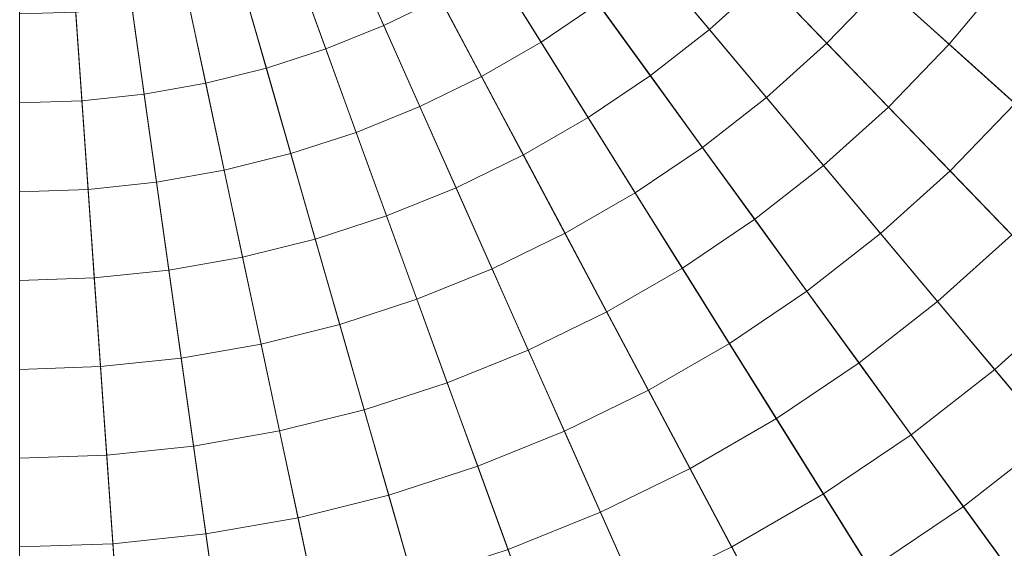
# Model space of a CAD drawing. Header units: centimetres. Extents: x -3.01 to 4.18, y -6.48 to 0.72.
# Tile 254 of 256: x 0.59 to 0.91, y -3.32 to -3.15. Entities that reach past the tile are written whole.
import ezdxf

# ---------------------------------------------------------------- set-up
doc = ezdxf.new("R2010")
doc.units = ezdxf.units.CM
doc.header["$LTSCALE"] = 2.54
doc.layers.add('Lucido design-1', color=7, linetype='Continuous')

# ---------------------------------------------------------------- blocks, each defined once
blk = doc.blocks.new('Gruppo-1')
at = {"color": 142, "linetype": 'Continuous', "lineweight": 9}
for points in [[(1.32909, -3.54965, -14.60843), (1.37393, -3.49621, -14.60843), (0.58636, -2.8809, -14.60843), (1.32909, -3.54965, -14.60843)], [(1.28063, -3.59983, -14.60843), (1.32909, -3.54965, -14.60843), (0.58636, -2.8809, -14.60843), (1.28063, -3.59983, -14.60843)], [(1.22879, -3.64651, -14.60843), (1.28063, -3.59983, -14.60843), (0.58636, -2.8809, -14.60843), (1.22879, -3.64651, -14.60843)], [(1.17381, -3.68946, -14.60843), (1.22879, -3.64651, -14.60843), (0.58636, -2.8809, -14.60843), (1.17381, -3.68946, -14.60843)], [(1.11598, -3.72847, -14.60843), (1.17381, -3.68946, -14.60843), (0.58636, -2.8809, -14.60843), (1.11598, -3.72847, -14.60843)], [(1.05557, -3.76335, -14.60843), (1.11598, -3.72847, -14.60843), (0.58636, -2.8809, -14.60843), (1.05557, -3.76335, -14.60843)], [(0.99287, -3.79393, -14.60843), (1.05557, -3.76335, -14.60843), (0.58636, -2.8809, -14.60843), (0.99287, -3.79393, -14.60843)], [(0.92819, -3.82006, -14.60843), (0.99287, -3.79393, -14.60843), (0.58636, -2.8809, -14.60843), (0.92819, -3.82006, -14.60843)], [(0.86184, -3.84162, -14.60843), (0.92819, -3.82006, -14.60843), (0.58636, -2.8809, -14.60843), (0.86184, -3.84162, -14.60843)], [(0.79416, -3.85849, -14.60843), (0.86184, -3.84162, -14.60843), (0.58636, -2.8809, -14.60843), (0.79416, -3.85849, -14.60843)], [(0.72546, -3.87061, -14.60843), (0.79416, -3.85849, -14.60843), (0.58636, -2.8809, -14.60843), (0.72546, -3.87061, -14.60843)], [(0.65608, -3.8779, -14.60843), (0.72546, -3.87061, -14.60843), (0.58636, -2.8809, -14.60843), (0.65608, -3.8779, -14.60843)], [(0.58636, -3.88033, -14.60843), (0.65608, -3.8779, -14.60843), (0.58636, -2.8809, -14.60843), (0.58636, -3.88033, -14.60843)], [(0.58636, -2.8809, -13.70118), (1.37393, -3.49621, -13.70118), (1.32909, -3.54965, -13.70118), (0.58636, -2.8809, -13.70118)], [(0.58636, -2.8809, -13.70118), (1.32909, -3.54965, -13.70118), (1.28063, -3.59983, -13.70118), (0.58636, -2.8809, -13.70118)], [(0.58636, -2.8809, -13.70118), (1.28063, -3.59983, -13.70118), (1.22879, -3.64651, -13.70118), (0.58636, -2.8809, -13.70118)], [(0.58636, -2.8809, -13.70118), (1.22879, -3.64651, -13.70118), (1.17381, -3.68946, -13.70118), (0.58636, -2.8809, -13.70118)], [(0.58636, -2.8809, -13.70118), (1.17381, -3.68946, -13.70118), (1.11598, -3.72847, -13.70118), (0.58636, -2.8809, -13.70118)], [(0.58636, -2.8809, -13.70118), (1.11598, -3.72847, -13.70118), (1.05557, -3.76335, -13.70118), (0.58636, -2.8809, -13.70118)], [(0.58636, -2.8809, -13.70118), (1.05557, -3.76335, -13.70118), (0.99287, -3.79393, -13.70118), (0.58636, -2.8809, -13.70118)], [(0.58636, -2.8809, -13.70118), (0.99287, -3.79393, -13.70118), (0.92819, -3.82006, -13.70118), (0.58636, -2.8809, -13.70118)], [(0.58636, -2.8809, -13.70118), (0.92819, -3.82006, -13.70118), (0.86184, -3.84162, -13.70118), (0.58636, -2.8809, -13.70118)], [(0.58636, -2.8809, -13.70118), (0.86184, -3.84162, -13.70118), (0.79416, -3.85849, -13.70118), (0.58636, -2.8809, -13.70118)], [(0.58636, -2.8809, -13.70118), (0.79416, -3.85849, -13.70118), (0.72546, -3.87061, -13.70118), (0.58636, -2.8809, -13.70118)], [(0.58636, -2.8809, -13.70118), (0.72546, -3.87061, -13.70118), (0.65608, -3.8779, -13.70118), (0.58636, -2.8809, -13.70118)], [(0.58636, -2.8809, -13.70118), (0.65608, -3.8779, -13.70118), (0.58636, -3.88033, -13.70118), (0.58636, -2.8809, -13.70118)]]:
    blk.add_polyline3d(points, dxfattribs=at)
for points in [[(0.58636, -6.47952, -13.70234), (0.83739, -6.47076, -13.70234), (0.58651, -2.88305, -13.70234), (0.58636, -2.88306, -13.70234)], [(0.83739, -6.47076, -13.70234), (1.08719, -6.4445, -13.70234), (0.58666, -2.88304, -13.70234), (0.58651, -2.88305, -13.70234)], [(1.08719, -6.4445, -13.70234), (1.33456, -6.40089, -13.70234), (0.58681, -2.88301, -13.70234), (0.58666, -2.88304, -13.70234)], [(1.33456, -6.40089, -13.70234), (1.57828, -6.34012, -13.70234), (0.58696, -2.88298, -13.70234), (0.58681, -2.88301, -13.70234)], [(1.57828, -6.34012, -13.70234), (1.81716, -6.2625, -13.70234), (0.5871, -2.88293, -13.70234), (0.58696, -2.88298, -13.70234)], [(1.81716, -6.2625, -13.70234), (2.05005, -6.16841, -13.70234), (0.58724, -2.88287, -13.70234), (0.5871, -2.88293, -13.70234)], [(2.05005, -6.16841, -13.70234), (2.27581, -6.0583, -13.70234), (0.58738, -2.88281, -13.70234), (0.58724, -2.88287, -13.70234)], [(2.27581, -6.0583, -13.70234), (2.49334, -5.93271, -13.70234), (0.58751, -2.88273, -13.70234), (0.58738, -2.88281, -13.70234)], [(2.49334, -5.93271, -13.70234), (2.70158, -5.79225, -13.70234), (0.58763, -2.88265, -13.70234), (0.58751, -2.88273, -13.70234)], [(2.70158, -5.79225, -13.70234), (2.89951, -5.63761, -13.70234), (0.58775, -2.88255, -13.70234), (0.58763, -2.88265, -13.70234)], [(2.89951, -5.63761, -13.70234), (3.08618, -5.46953, -13.70234), (0.58786, -2.88245, -13.70234), (0.58775, -2.88255, -13.70234)], [(3.08618, -5.46953, -13.70234), (3.26066, -5.28885, -13.70234), (0.58797, -2.88234, -13.70234), (0.58786, -2.88245, -13.70234)], [(3.26066, -5.28885, -13.70234), (3.42212, -5.09643, -13.70234), (0.58806, -2.88223, -13.70234), (0.58797, -2.88234, -13.70234)], [(3.42212, -5.09643, -13.70234), (3.56976, -4.89322, -13.70234), (0.58815, -2.88211, -13.70234), (0.58806, -2.88223, -13.70234)], [(3.56976, -4.89322, -13.70234), (3.70286, -4.68021, -13.70234), (0.58823, -2.88198, -13.70234), (0.58815, -2.88211, -13.70234)], [(3.70286, -4.68021, -13.70234), (3.82078, -4.45843, -13.70234), (0.5883, -2.88185, -13.70234), (0.58823, -2.88198, -13.70234)], [(3.82078, -4.45843, -13.70234), (3.92295, -4.22897, -13.70234), (0.58837, -2.88171, -13.70234), (0.5883, -2.88185, -13.70234)], [(3.92295, -4.22897, -13.70234), (4.00886, -3.99293, -13.70234), (0.58842, -2.88157, -13.70234), (0.58837, -2.88171, -13.70234)], [(4.00886, -3.99293, -13.70234), (4.07809, -3.75148, -13.70234), (0.58846, -2.88142, -13.70234), (0.58842, -2.88157, -13.70234)], [(4.07809, -3.75148, -13.70234), (4.13032, -3.50579, -13.70234), (0.58849, -2.88127, -13.70234), (0.58846, -2.88142, -13.70234)], [(4.13032, -3.50579, -13.70234), (4.16527, -3.25706, -13.70234), (0.58851, -2.88112, -13.70234), (0.58849, -2.88127, -13.70234)], [(4.16527, -3.25706, -13.70234), (4.18279, -3.00649, -13.70234), (0.58852, -2.88097, -13.70234), (0.58851, -2.88112, -13.70234)], [(0.69397, -3.1226, -12.60138), (0.71057, -3.1145, -12.60138), (0.72425, -3.14023, -12.60292), (0.70582, -3.14921, -12.60292)], [(0.79388, -3.12821, -12.60456), (0.81062, -3.11313, -12.60456), (0.83085, -3.13408, -12.60629), (0.8126, -3.15052, -12.60629)], [(0.86956, -3.13589, -12.60813), (0.88666, -3.11551, -12.60813), (0.9096, -3.13344, -12.61007), (0.89119, -3.15537, -12.61007)], [(0.742, -3.12998, -12.60292), (0.759, -3.11851, -12.60292), (0.77612, -3.14208, -12.60456), (0.75744, -3.15468, -12.60456)], [(0.83085, -3.13408, -12.60629), (0.84792, -3.11641, -12.60629), (0.86956, -3.13589, -12.60813), (0.85108, -3.15502, -12.60813)], [(0.67685, -3.12951, -12.60138), (0.69397, -3.1226, -12.60138), (0.70582, -3.14921, -12.60292), (0.68681, -3.15689, -12.60292)], [(0.77612, -3.14208, -12.60456), (0.79388, -3.12821, -12.60456), (0.8126, -3.15052, -12.60629), (0.79324, -3.16564, -12.60629)], [(0.65929, -3.13522, -12.60138), (0.67685, -3.12951, -12.60138), (0.68681, -3.15689, -12.60292), (0.66732, -3.16323, -12.60292)], [(0.72425, -3.14023, -12.60292), (0.742, -3.12998, -12.60292), (0.75744, -3.15468, -12.60456), (0.73792, -3.16595, -12.60456)], [(0.8126, -3.15052, -12.60629), (0.83085, -3.13408, -12.60629), (0.85108, -3.15502, -12.60813), (0.83131, -3.17282, -12.60813)], [(0.89119, -3.15537, -12.61007), (0.9096, -3.13344, -12.61007), (0.93253, -3.15136, -12.61211), (0.91282, -3.17484, -12.61211)], [(0.64137, -3.13969, -12.60138), (0.65929, -3.13522, -12.60138), (0.66732, -3.16323, -12.60292), (0.64743, -3.16819, -12.60292)], [(0.85108, -3.15502, -12.60813), (0.86956, -3.13589, -12.60813), (0.89119, -3.15537, -12.61007), (0.8713, -3.17596, -12.61007)], [(0.62318, -3.1429, -12.60138), (0.64137, -3.13969, -12.60138), (0.64743, -3.16819, -12.60292), (0.62724, -3.17175, -12.60292)], [(0.70582, -3.14921, -12.60292), (0.72425, -3.14023, -12.60292), (0.73792, -3.16595, -12.60456), (0.71767, -3.17582, -12.60456)], [(0.60482, -3.14483, -12.60138), (0.62318, -3.1429, -12.60138), (0.62724, -3.17175, -12.60292), (0.60685, -3.17389, -12.60292)], [(0.75744, -3.15468, -12.60456), (0.77612, -3.14208, -12.60456), (0.79324, -3.16564, -12.60629), (0.77287, -3.17938, -12.60629)], [(0.58636, -3.14547, -12.60138), (0.60482, -3.14483, -12.60138), (0.60685, -3.17389, -12.60292), (0.58636, -3.17461, -12.60292)], [(0.68681, -3.15689, -12.60292), (0.70582, -3.14921, -12.60292), (0.71767, -3.17582, -12.60456), (0.69678, -3.18427, -12.60456)], [(0.79324, -3.16564, -12.60629), (0.8126, -3.15052, -12.60629), (0.83131, -3.17282, -12.60813), (0.81035, -3.1892, -12.60813)], [(0.66732, -3.16323, -12.60292), (0.68681, -3.15689, -12.60292), (0.69678, -3.18427, -12.60456), (0.67535, -3.19123, -12.60456)], [(0.73792, -3.16595, -12.60456), (0.75744, -3.15468, -12.60456), (0.77287, -3.17938, -12.60629), (0.7516, -3.19166, -12.60629)], [(0.83131, -3.17282, -12.60813), (0.85108, -3.15502, -12.60813), (0.8713, -3.17596, -12.61007), (0.85003, -3.19512, -12.61007)], [(0.8713, -3.17596, -12.61007), (0.89119, -3.15537, -12.61007), (0.91282, -3.17484, -12.61211), (0.89152, -3.1969, -12.61211)], [(0.64743, -3.16819, -12.60292), (0.66732, -3.16323, -12.60292), (0.67535, -3.19123, -12.60456), (0.65348, -3.19668, -12.60456)], [(0.71767, -3.17582, -12.60456), (0.73792, -3.16595, -12.60456), (0.7516, -3.19166, -12.60629), (0.72952, -3.20243, -12.60629)], [(0.77287, -3.17938, -12.60629), (0.79324, -3.16564, -12.60629), (0.81035, -3.1892, -12.60813), (0.7883, -3.20407, -12.60813)], [(0.62724, -3.17175, -12.60292), (0.64743, -3.16819, -12.60292), (0.65348, -3.19668, -12.60456), (0.63129, -3.20059, -12.60456)], [(0.60685, -3.17389, -12.60292), (0.62724, -3.17175, -12.60292), (0.63129, -3.20059, -12.60456), (0.60888, -3.20295, -12.60456)], [(0.81035, -3.1892, -12.60813), (0.83131, -3.17282, -12.60813), (0.85003, -3.19512, -12.61007), (0.82747, -3.21275, -12.61007)], [(0.58636, -3.17461, -12.60292), (0.60685, -3.17389, -12.60292), (0.60888, -3.20295, -12.60456), (0.58636, -3.20374, -12.60456)], [(0.69678, -3.18427, -12.60456), (0.71767, -3.17582, -12.60456), (0.72952, -3.20243, -12.60629), (0.70674, -3.21163, -12.60629)], [(0.85003, -3.19512, -12.61007), (0.8713, -3.17596, -12.61007), (0.89152, -3.1969, -12.61211), (0.86873, -3.21742, -12.61211)], [(0.89152, -3.1969, -12.61211), (0.91282, -3.17484, -12.61211), (0.93444, -3.19431, -12.61426), (0.91173, -3.21783, -12.61426)], [(0.7516, -3.19166, -12.60629), (0.77287, -3.17938, -12.60629), (0.7883, -3.20407, -12.60813), (0.76527, -3.21737, -12.60813)], [(0.67535, -3.19123, -12.60456), (0.69678, -3.18427, -12.60456), (0.70674, -3.21163, -12.60629), (0.68337, -3.21923, -12.60629)], [(0.7883, -3.20407, -12.60813), (0.81035, -3.1892, -12.60813), (0.82747, -3.21275, -12.61007), (0.80373, -3.22876, -12.61007)], [(0.65348, -3.19668, -12.60456), (0.67535, -3.19123, -12.60456), (0.68337, -3.21923, -12.60629), (0.65954, -3.22517, -12.60629)], [(0.72952, -3.20243, -12.60629), (0.7516, -3.19166, -12.60629), (0.76527, -3.21737, -12.60813), (0.74136, -3.22903, -12.60813)], [(0.82747, -3.21275, -12.61007), (0.85003, -3.19512, -12.61007), (0.86873, -3.21742, -12.61211), (0.84457, -3.2363, -12.61211)], [(0.63129, -3.20059, -12.60456), (0.65348, -3.19668, -12.60456), (0.65954, -3.22517, -12.60629), (0.63534, -3.22943, -12.60629)], [(0.86873, -3.21742, -12.61211), (0.89152, -3.1969, -12.61211), (0.91173, -3.21783, -12.61426), (0.88744, -3.23971, -12.61426)], [(0.60888, -3.20295, -12.60456), (0.63129, -3.20059, -12.60456), (0.63534, -3.22943, -12.60629), (0.61091, -3.232, -12.60629)], [(0.70674, -3.21163, -12.60629), (0.72952, -3.20243, -12.60629), (0.74136, -3.22903, -12.60813), (0.7167, -3.239, -12.60813)], [(0.58636, -3.20374, -12.60456), (0.60888, -3.20295, -12.60456), (0.61091, -3.232, -12.60629), (0.58636, -3.23286, -12.60629)], [(0.76527, -3.21737, -12.60813), (0.7883, -3.20407, -12.60813), (0.80373, -3.22876, -12.61007), (0.77893, -3.24308, -12.61007)], [(0.68337, -3.21923, -12.60629), (0.70674, -3.21163, -12.60629), (0.7167, -3.239, -12.60813), (0.6914, -3.24722, -12.60813)], [(0.80373, -3.22876, -12.61007), (0.82747, -3.21275, -12.61007), (0.84457, -3.2363, -12.61211), (0.81915, -3.25344, -12.61211)], [(0.74136, -3.22903, -12.60813), (0.76527, -3.21737, -12.60813), (0.77893, -3.24308, -12.61007), (0.7532, -3.25563, -12.61007)], [(0.84457, -3.2363, -12.61211), (0.86873, -3.21742, -12.61211), (0.88744, -3.23971, -12.61426), (0.86168, -3.25984, -12.61426)], [(0.88744, -3.23971, -12.61426), (0.91173, -3.21783, -12.61426), (0.93194, -3.23876, -12.6165), (0.90614, -3.26199, -12.6165)], [(0.65954, -3.22517, -12.60629), (0.68337, -3.21923, -12.60629), (0.6914, -3.24722, -12.60813), (0.66559, -3.25365, -12.60813)], [(0.63534, -3.22943, -12.60629), (0.65954, -3.22517, -12.60629), (0.66559, -3.25365, -12.60813), (0.6394, -3.25827, -12.60813)], [(0.61091, -3.232, -12.60629), (0.63534, -3.22943, -12.60629), (0.6394, -3.25827, -12.60813), (0.61294, -3.26105, -12.60813)], [(0.7167, -3.239, -12.60813), (0.74136, -3.22903, -12.60813), (0.7532, -3.25563, -12.61007), (0.72665, -3.26635, -12.61007)], [(0.77893, -3.24308, -12.61007), (0.80373, -3.22876, -12.61007), (0.81915, -3.25344, -12.61211), (0.7926, -3.26877, -12.61211)], [(0.58636, -3.23286, -12.60629), (0.61091, -3.232, -12.60629), (0.61294, -3.26105, -12.60813), (0.58636, -3.26198, -12.60813)], [(0.81915, -3.25344, -12.61211), (0.84457, -3.2363, -12.61211), (0.86168, -3.25984, -12.61426), (0.83457, -3.27812, -12.61426)], [(0.6914, -3.24722, -12.60813), (0.7167, -3.239, -12.60813), (0.72665, -3.26635, -12.61007), (0.69943, -3.2752, -12.61007)], [(0.86168, -3.25984, -12.61426), (0.88744, -3.23971, -12.61426), (0.90614, -3.26199, -12.6165), (0.87877, -3.28337, -12.6165)], [(0.90614, -3.26199, -12.6165), (0.93194, -3.23876, -12.6165), (0.95214, -3.25968, -12.61884), (0.92483, -3.28427, -12.61884)], [(0.7532, -3.25563, -12.61007), (0.77893, -3.24308, -12.61007), (0.7926, -3.26877, -12.61211), (0.76504, -3.28221, -12.61211)], [(0.66559, -3.25365, -12.60813), (0.6914, -3.24722, -12.60813), (0.69943, -3.2752, -12.61007), (0.67164, -3.28213, -12.61007)], [(0.6394, -3.25827, -12.60813), (0.66559, -3.25365, -12.60813), (0.67164, -3.28213, -12.61007), (0.64345, -3.2871, -12.61007)], [(0.7926, -3.26877, -12.61211), (0.81915, -3.25344, -12.61211), (0.83457, -3.27812, -12.61426), (0.80626, -3.29446, -12.61426)], [(0.72665, -3.26635, -12.61007), (0.7532, -3.25563, -12.61007), (0.76504, -3.28221, -12.61211), (0.73661, -3.2937, -12.61211)], [(0.61294, -3.26105, -12.60813), (0.6394, -3.25827, -12.60813), (0.64345, -3.2871, -12.61007), (0.61497, -3.29009, -12.61007)], [(0.83457, -3.27812, -12.61426), (0.86168, -3.25984, -12.61426), (0.87877, -3.28337, -12.6165), (0.84999, -3.30279, -12.6165)], [(0.58636, -3.26198, -12.60813), (0.61294, -3.26105, -12.60813), (0.61497, -3.29009, -12.61007), (0.58636, -3.29109, -12.61007)], [(0.87877, -3.28337, -12.6165), (0.90614, -3.26199, -12.6165), (0.92483, -3.28427, -12.61884), (0.89587, -3.3069, -12.61884)], [(0.69943, -3.2752, -12.61007), (0.72665, -3.26635, -12.61007), (0.73661, -3.2937, -12.61211), (0.70745, -3.30318, -12.61211)], [(0.76504, -3.28221, -12.61211), (0.7926, -3.26877, -12.61211), (0.80626, -3.29446, -12.61426), (0.77687, -3.3088, -12.61426)], [(0.67164, -3.28213, -12.61007), (0.69943, -3.2752, -12.61007), (0.70745, -3.30318, -12.61211), (0.6777, -3.31059, -12.61211)], [(0.80626, -3.29446, -12.61426), (0.83457, -3.27812, -12.61426), (0.84999, -3.30279, -12.6165), (0.81992, -3.32015, -12.6165)], [(0.64345, -3.2871, -12.61007), (0.67164, -3.28213, -12.61007), (0.6777, -3.31059, -12.61211), (0.6475, -3.31592, -12.61211)], [(0.73661, -3.2937, -12.61211), (0.76504, -3.28221, -12.61211), (0.77687, -3.3088, -12.61426), (0.74656, -3.32104, -12.61426)], [(0.84999, -3.30279, -12.6165), (0.87877, -3.28337, -12.6165), (0.89587, -3.3069, -12.61884), (0.8654, -3.32745, -12.61884)], [(0.89587, -3.3069, -12.61884), (0.92483, -3.28427, -12.61884), (0.94352, -3.30654, -12.62129), (0.91296, -3.33042, -12.62129)], [(0.61497, -3.29009, -12.61007), (0.64345, -3.2871, -12.61007), (0.6475, -3.31592, -12.61211), (0.617, -3.31912, -12.61211)], [(0.58636, -3.29109, -12.61007), (0.61497, -3.29009, -12.61007), (0.617, -3.31912, -12.61211), (0.58636, -3.32019, -12.61211)], [(0.70745, -3.30318, -12.61211), (0.73661, -3.2937, -12.61211), (0.74656, -3.32104, -12.61426), (0.71547, -3.33115, -12.61426)], [(0.77687, -3.3088, -12.61426), (0.80626, -3.29446, -12.61426), (0.81992, -3.32015, -12.6165), (0.78871, -3.33537, -12.6165)], [(0.81992, -3.32015, -12.6165), (0.84999, -3.30279, -12.6165), (0.8654, -3.32745, -12.61884), (0.83357, -3.34583, -12.61884)], [(0.6777, -3.31059, -12.61211), (0.70745, -3.30318, -12.61211), (0.71547, -3.33115, -12.61426), (0.68375, -3.33906, -12.61426)], [(0.74656, -3.32104, -12.61426), (0.77687, -3.3088, -12.61426), (0.78871, -3.33537, -12.6165), (0.75651, -3.34838, -12.6165)], [(0.8654, -3.32745, -12.61884), (0.89587, -3.3069, -12.61884), (0.91296, -3.33042, -12.62129), (0.8808, -3.35211, -12.62129)], [(0.6475, -3.31592, -12.61211), (0.6777, -3.31059, -12.61211), (0.68375, -3.33906, -12.61426), (0.65155, -3.34473, -12.61426)], [(0.617, -3.31912, -12.61211), (0.6475, -3.31592, -12.61211), (0.65155, -3.34473, -12.61426), (0.61903, -3.34815, -12.61426)], [(0.58636, -3.32019, -12.61211), (0.617, -3.31912, -12.61211), (0.61903, -3.34815, -12.61426), (0.58636, -3.34929, -12.61426)], [(0.78871, -3.33537, -12.6165), (0.81992, -3.32015, -12.6165), (0.83357, -3.34583, -12.61884), (0.80053, -3.36194, -12.61884)]]:
    blk.add_3dface(points, dxfattribs=at)

msp = doc.modelspace()

# ---------------------------------------------------------------- block references
at = {"layer": 'Lucido design-1', "color": 7}
msp.add_blockref('Gruppo-1', (0, 0), dxfattribs=at)

doc.saveas('drawing.dxf')
